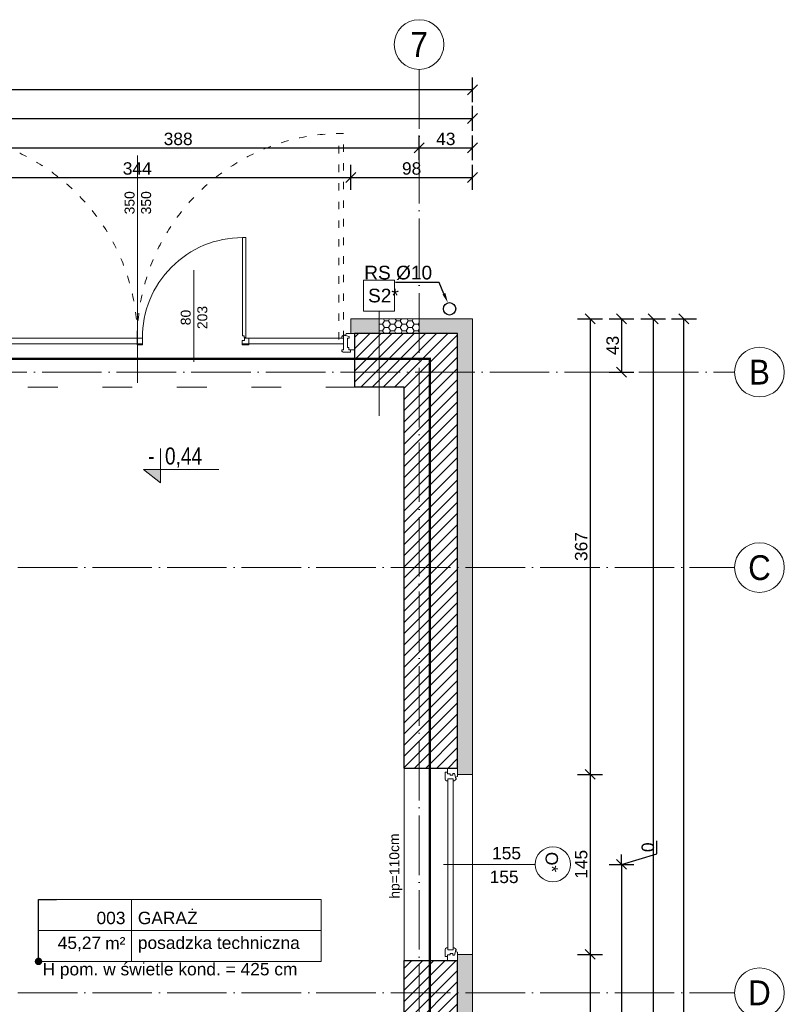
# Model space of a CAD drawing. Header units: millimetres. Extents: x 6506 to 39690, y 6022 to 25261.
# Tile 44 of 59: x 15412 to 16027, y 19098 to 19892. Entities that reach past the tile are written whole.
import ezdxf
from ezdxf import colors
from ezdxf.entities.mleader import LeaderData, LeaderLine
from ezdxf.enums import TextEntityAlignment as Align
from ezdxf.math import Vec2, Vec3

# ---------------------------------------------------------------- set-up
doc = ezdxf.new("R2010")
doc.units = ezdxf.units.MM
for name, pattern in [('ACAD_ISO02W100', [15, 12, -3]), ('ACAD_ISO03W100', [30, 12, -18]), ('ACAD_ISO04W100', [30, 24, -3, 0, -3]), ('Osie$0$CONTINOUS', [0])]:
    doc.linetypes.add(name, pattern=pattern)
for name, color, linetype, lineweight, true_color in [('A_HATCH', 7, 'Continuous', 5, 0x999999), ('A_IZOLEACJA TERMI_PROJEKTOWANA', 7, 'Continuous', 15, 0x0089b6), ('A_PPOŻ', 1, 'ACAD_ISO02W100', 30, 0xff0000)]:
    doc.layers.add(name, color=color, linetype=linetype, lineweight=lineweight, true_color=true_color)
for name, color, linetype, lineweight in [('A_KONST_ISTNIEJĄCE', 83, 'Continuous', 25), ('A_OPISY', 40, 'Continuous', 9), ('A_OSIE KONSTRUKCYJNE', 150, 'ACAD_ISO04W100', 5), ('A_STOLARKA DRZWIOWA', 30, 'Continuous', 15), ('A_STOLARKA OKIENNA', 141, 'Continuous', 15), ('A_WIDOK', 141, 'Continuous', 13), ('A_WYMIAROWANIE', 7, 'Continuous', 9)]:
    doc.layers.add(name, color=color, linetype=linetype, lineweight=lineweight)
doc.layers.add('A_NIEWIDOCZNE  POMOCNICZE', color=252, linetype='ACAD_ISO03W100', lineweight=5, plot=False)
doc.layers.add('A_RYNNY', color=71, linetype='Continuous')
doc.styles.add('APLUS', font='arial.ttf', dxfattribs={"width": 0.6})
doc.styles.add('ARIAL', font='arial.ttf')
doc.styles.add('DEMIURG_100_opisy', font='arial.ttf', dxfattribs={"width": 0.9, "height": 20})
doc.styles.get("Standard").update_dxf_attribs({"font": 'arial.ttf'})
doc.dimstyles.new('1 do 100', dxfattribs={"dimtxt": 10, "dimasz": 8, "dimexe": 10, "dimexo": 10, "dimgap": 2, "dimtad": 1, "dimdec": 0, "dimtxsty": 'Standard', "dimblk": 'OBLIQUE', "dimcen": 2.5, "dimadec": 0, "dimazin": 0, "dimtfac": 1, "dimtdec": 0, "dimtmove": 0, "dimatfit": 3, "dimldrblk": 'OBLIQUE', "dimfxl": 10, "dimfxlon": 1, "dimarcsym": 0})
pattern_1 = [(0, (-3039.7677, -2375.465), (4.7625, 2.74963064), [3.175, -6.35]), (120, (-3039.7677, -2375.465), (-4.7625, 2.74963066), [3.175, -6.35]), (60, (-3039.7677, -2375.465), (1e-08, 5.4992613), [-6.35, 3.175])]

# ---------------------------------------------------------------- blocks, each defined once
blk = doc.blocks.new('*U181')
at = {"color": 144}
for p, q in [((45, 0), (45, -8)), ((45, 0), (51.68, 0)), ((45, 0), (45, -8)), ((51.68, 0), (52.26, -1.55)), ((193.32, 0), (192.74, -1.55)), ((200, 0), (193.32, 0)), ((200, 0), (200, -8)), ((49.24, -2.4), (52.26, -1.55)), ((49.24, -3.73), (49.24, -2.4)), ((50.61, -3.73), (49.24, -3.73)), ((49.59, -8), (49.59, -6.06)), ((49.59, -6.06), (50.61, -6.06)), ((50.61, -6.06), (50.61, -3.73)), ((52.26, -1.55), (53.11, -1.55)), ((53.11, -1.55), (53.01, -1.01)), ((53.75, -7.98), (53.75, -3.66)), ((53.75, -3.66), (55.38, -3.66)), ((191.25, -3.66), (189.62, -3.66)), ((191.25, -7.98), (191.25, -3.66)), ((191.89, -1.55), (191.99, -1.01)), ((192.74, -1.55), (191.89, -1.55)), ((195.76, -2.4), (192.74, -1.55)), ((194.39, -6.06), (194.39, -3.73)), ((194.39, -3.73), (195.76, -3.73)), ((195.41, -6.06), (194.39, -6.06)), ((195.41, -8), (195.41, -6.06)), ((195.76, -3.73), (195.76, -2.4)), ((45, -8), (48.2, -8)), ((48.2, -8), (48.2, -9.92)), ((48.2, -8), (49.59, -8)), ((48.2, -9.92), (54.06, -9.92)), ((55.34, -7.98), (53.75, -7.98)), ((55.34, -9.03), (55.34, -7.98)), ((189.66, -9.03), (189.66, -7.98)), ((189.66, -7.98), (191.25, -7.98)), ((196.8, -9.92), (190.94, -9.92)), ((196.8, -8), (195.41, -8)), ((200, -8), (196.8, -8)), ((196.8, -8), (196.8, -9.92))]:
    blk.add_line(p, q, dxfattribs=at)
blk.add_lwpolyline([(53.75, -3.66), (191.25, -3.66), (191.25, -7.98), (53.75, -7.98)], close=True, dxfattribs=at)
for centre, radius, start, end in [((52.87, -3.52), 2.51, 356.81051, 86.81051), ((192.13, -3.52), 2.51, 93.18949, 183.18949), ((53.97, -8.42), 1.5, 273.35533, 335.68535), ((191.03, -8.42), 1.5, 204.31465, 266.64467)]:
    blk.add_arc(centre, radius, start, end, dxfattribs=at)
blk = doc.blocks.new('WARTOŚĆ')
at = {"layer": 'A_OPISY', "color": 144}
blk.add_line((0, 0), (0, 73.97), dxfattribs=at)
blk.add_circle((0, 88.12), 14.15, dxfattribs=at)
blk.add_attdef('OZ', (-9.99, 82.42), '', height=10, dxfattribs=at)
for tag, p in [('S', (-4.03, 32.64)), ('H', (15.09, 32.64))]:
    blk.add_attdef(tag, p, '', height=10, rotation=90, dxfattribs=at)
blk = doc.blocks.new('*U134')
at = {"lineweight": 5}
for p, q in [((-75, -25), (-75, 25)), ((-75, 25), (0, 25)), ((0, 0), (0, 25)), ((0, 25), (152.71, 25)), ((152.71, 25), (152.71, -25)), ((-75, -25), (0, -25)), ((152.71, -25), (0, -25))]:
    blk.add_line(p, q, dxfattribs=at)
at = {"lineweight": 5, "ltscale": 18.5}
for p, q in [((0, 25), (0, -25)), ((-75, 0), (152.71, 0))]:
    blk.add_line(p, q, dxfattribs=at)
at = {"lineweight": 5, "ltscale": 18.5, "insert": (-5, -10.38), "char_height": 10, "attachment_point": 6, "style": 'ARIAL'}
blk.add_mtext('\\A1;m²', dxfattribs=at)
at = {"lineweight": 5, "style": 'ARIAL'}
blk.add_attdef('1NR', text='', height=10, dxfattribs=at).set_placement((-5, 5), align=Align.RIGHT)
blk.add_attdef('2POM', (5, 5), '', height=10, dxfattribs=at)
blk.add_attdef('4PL2', text='', height=10, dxfattribs=at).set_placement((-24.57, -5), align=Align.TOP_RIGHT)
blk.add_attdef('3POS', text='', height=10, dxfattribs=at).set_placement((5, -5), align=Align.TOP_LEFT)
blk = doc.blocks.new('_Dot')
at = {"color": 0, "linetype": 'ByBlock', "lineweight": -2}
blk.add_line((-0.5, 0), (-1, 0), dxfattribs=at)
at = {"color": 0, "linetype": 'ByBlock', "const_width": 0.5}
blk.add_lwpolyline([(-0.25, 0, 1), (0.25, 0, 1)], format="xyb", close=True, dxfattribs=at)
blk = doc.blocks.new('OSI')
at = {"layer": 'A_OSIE KONSTRUKCYJNE', "ltscale": 2}
for p, q in [((18773.03, 22227.01), (18773.03, 19966.92)), ((17207.22, 21983.12), (19027.17, 21983.12)), ((17788.7, 21825.62), (19027.17, 21825.62)), ((17788.7, 21483.12), (19027.17, 21483.12))]:
    blk.add_line(p, q, dxfattribs=at)
at = {"layer": 'A_OSIE KONSTRUKCYJNE', "linetype": 'Continuous'}
for centre in [(18773.03, 22247.01), (19047.17, 21983.12), (19047.17, 21825.62), (19047.17, 21483.12)]:
    blk.add_circle(centre, 20, dxfattribs=at)
at = {"layer": 'A_OSIE KONSTRUKCYJNE', "linetype": 'Osie$0$CONTINOUS', "style": 'DEMIURG_100_opisy', "width": 0.9}
for s, p in [('7', (18773.03, 22247.01)), ('B', (19047.17, 21983.12)), ('C', (19047.17, 21825.62)), ('D', (19047.17, 21483.12))]:
    blk.add_text(s, height=20, dxfattribs=at).set_placement(p, align=Align.MIDDLE_CENTER)
blk = doc.blocks.new('_Oblique')
at = {"color": 0, "linetype": 'ByBlock', "lineweight": -2}
blk.add_line((-0.5, -0.5), (0.5, 0.5), dxfattribs=at)
blk = doc.blocks.new('*D292')
at = {"layer": 'A_WYMIAROWANIE', "color": 0, "lineweight": -2, "ltscale": 2, "transparency": 16777216}
for p, q in [((15334.26, 19754.53), (15334.26, 19774.53)), ((15678.26, 19754.53), (15678.26, 19774.53)), ((15334.26, 19764.53), (15678.26, 19764.53))]:
    blk.add_line(p, q, dxfattribs=at)
at = {"layer": 'Defpoints', "color": 0, "ltscale": 2, "transparency": 16777216}
for p in [(15678.26, 19764.53), (15334.26, 19650.66), (15678.26, 19650.66)]:
    blk.add_point(p, dxfattribs=at)
at = {"layer": 'A_WYMIAROWANIE', "color": 0, "lineweight": -2, "ltscale": 2, "transparency": 16777216, "xscale": 8, "yscale": 8, "zscale": 8, "rotation": 180}
blk.add_blockref('_Oblique', (15334.26, 19764.53), dxfattribs=at)
at = {"layer": 'A_WYMIAROWANIE', "color": 0, "lineweight": -2, "ltscale": 2, "transparency": 16777216, "xscale": 8, "yscale": 8, "zscale": 8}
blk.add_blockref('_Oblique', (15678.26, 19764.53), dxfattribs=at)
at = {"layer": 'A_WYMIAROWANIE', "color": 0, "ltscale": 2, "transparency": 16777216, "insert": (15506.26, 19771.64), "char_height": 10, "attachment_point": 5}
blk.add_mtext('344', dxfattribs=at)
blk = doc.blocks.new('*D293')
at = {"layer": 'A_WYMIAROWANIE', "color": 0, "lineweight": -2, "ltscale": 2, "transparency": 16777216}
for p, q in [((15678.26, 19754.53), (15678.26, 19774.53)), ((15776.26, 19754.53), (15776.26, 19774.53)), ((15678.26, 19764.53), (15776.26, 19764.53))]:
    blk.add_line(p, q, dxfattribs=at)
at = {"layer": 'Defpoints', "color": 0, "ltscale": 2, "transparency": 16777216}
for p in [(15776.26, 19764.53), (15678.26, 19650.66), (15776.26, 19650.66)]:
    blk.add_point(p, dxfattribs=at)
at = {"layer": 'A_WYMIAROWANIE', "color": 0, "lineweight": -2, "ltscale": 2, "transparency": 16777216, "xscale": 8, "yscale": 8, "zscale": 8, "rotation": 180}
blk.add_blockref('_Oblique', (15678.26, 19764.53), dxfattribs=at)
at = {"layer": 'A_WYMIAROWANIE', "color": 0, "lineweight": -2, "ltscale": 2, "transparency": 16777216, "xscale": 8, "yscale": 8, "zscale": 8}
blk.add_blockref('_Oblique', (15776.26, 19764.53), dxfattribs=at)
at = {"layer": 'A_WYMIAROWANIE', "color": 0, "ltscale": 2, "transparency": 16777216, "insert": (15727.26, 19771.63), "char_height": 10, "attachment_point": 5}
blk.add_mtext('98', dxfattribs=at)
blk = doc.blocks.new('*D304')
at = {"layer": 'A_WYMIAROWANIE', "color": 0, "lineweight": -2, "ltscale": 2, "transparency": 16777216}
for p, q in [((15345.16, 19778.36), (15345.16, 19798.36)), ((15733.26, 19778.36), (15733.26, 19798.36)), ((15345.16, 19788.36), (15733.26, 19788.36))]:
    blk.add_line(p, q, dxfattribs=at)
at = {"layer": 'Defpoints', "color": 0, "ltscale": 2, "transparency": 16777216}
for p in [(15733.26, 19788.36), (15733.26, 19684.44), (15345.16, 19661.34)]:
    blk.add_point(p, dxfattribs=at)
at = {"layer": 'A_WYMIAROWANIE', "color": 0, "lineweight": -2, "ltscale": 2, "transparency": 16777216, "xscale": 8, "yscale": 8, "zscale": 8, "rotation": 180}
blk.add_blockref('_Oblique', (15345.16, 19788.36), dxfattribs=at)
at = {"layer": 'A_WYMIAROWANIE', "color": 0, "lineweight": -2, "ltscale": 2, "transparency": 16777216, "xscale": 8, "yscale": 8, "zscale": 8}
blk.add_blockref('_Oblique', (15733.26, 19788.36), dxfattribs=at)
at = {"layer": 'A_WYMIAROWANIE', "color": 0, "ltscale": 2, "transparency": 16777216, "insert": (15539.21, 19795.47), "char_height": 10, "attachment_point": 5}
blk.add_mtext('388', dxfattribs=at)
blk = doc.blocks.new('*D305')
at = {"layer": 'A_WYMIAROWANIE', "color": 0, "lineweight": -2, "ltscale": 2, "transparency": 16777216}
for p, q in [((15733.26, 19778.36), (15733.26, 19798.36)), ((15776.26, 19778.36), (15776.26, 19798.36)), ((15733.26, 19788.36), (15776.26, 19788.36))]:
    blk.add_line(p, q, dxfattribs=at)
at = {"layer": 'Defpoints', "color": 0, "ltscale": 2, "transparency": 16777216}
for p in [(15776.26, 19788.36), (15733.26, 19684.44), (15776.26, 19650.66)]:
    blk.add_point(p, dxfattribs=at)
at = {"layer": 'A_WYMIAROWANIE', "color": 0, "lineweight": -2, "ltscale": 2, "transparency": 16777216, "xscale": 8, "yscale": 8, "zscale": 8, "rotation": 180}
blk.add_blockref('_Oblique', (15733.26, 19788.36), dxfattribs=at)
at = {"layer": 'A_WYMIAROWANIE', "color": 0, "lineweight": -2, "ltscale": 2, "transparency": 16777216, "xscale": 8, "yscale": 8, "zscale": 8}
blk.add_blockref('_Oblique', (15776.26, 19788.36), dxfattribs=at)
at = {"layer": 'A_WYMIAROWANIE', "color": 0, "ltscale": 2, "transparency": 16777216, "insert": (15754.76, 19795.47), "char_height": 10, "attachment_point": 5}
blk.add_mtext('43', dxfattribs=at)
blk = doc.blocks.new('*D307')
at = {"layer": 'A_WYMIAROWANIE', "color": 0, "lineweight": -2, "ltscale": 2, "transparency": 16777216}
for p, q in [((14170.26, 19802.03), (14170.26, 19822.03)), ((15776.26, 19802.03), (15776.26, 19822.03)), ((14170.26, 19812.03), (15776.26, 19812.03))]:
    blk.add_line(p, q, dxfattribs=at)
at = {"layer": 'Defpoints', "color": 0, "ltscale": 2, "transparency": 16777216}
for p in [(15776.26, 19812.03), (14170.26, 19655.66), (15776.26, 19650.66)]:
    blk.add_point(p, dxfattribs=at)
at = {"layer": 'A_WYMIAROWANIE', "color": 0, "lineweight": -2, "ltscale": 2, "transparency": 16777216, "xscale": 8, "yscale": 8, "zscale": 8, "rotation": 180}
blk.add_blockref('_Oblique', (14170.26, 19812.03), dxfattribs=at)
at = {"layer": 'A_WYMIAROWANIE', "color": 0, "lineweight": -2, "ltscale": 2, "transparency": 16777216, "xscale": 8, "yscale": 8, "zscale": 8}
blk.add_blockref('_Oblique', (15776.26, 19812.03), dxfattribs=at)
at = {"layer": 'A_WYMIAROWANIE', "color": 0, "ltscale": 2, "transparency": 16777216, "insert": (14973.26, 19819.14), "char_height": 10, "attachment_point": 5}
blk.add_mtext('1606', dxfattribs=at)
blk = doc.blocks.new('*D308')
at = {"layer": 'A_WYMIAROWANIE', "color": 0, "lineweight": -2, "ltscale": 2, "transparency": 16777216}
for p, q in [((13281.26, 19825.06), (13281.26, 19845.06)), ((15776.26, 19825.06), (15776.26, 19845.06)), ((15776.26, 19835.06), (13281.26, 19835.06))]:
    blk.add_line(p, q, dxfattribs=at)
at = {"layer": 'Defpoints', "color": 0, "ltscale": 2, "transparency": 16777216}
for p in [(13281.26, 19835.06), (15776.26, 19650.66), (13281.26, 19585.66)]:
    blk.add_point(p, dxfattribs=at)
at = {"layer": 'A_WYMIAROWANIE', "color": 0, "lineweight": -2, "ltscale": 2, "transparency": 16777216, "xscale": 8, "yscale": 8, "zscale": 8, "rotation": 180}
blk.add_blockref('_Oblique', (13281.26, 19835.06), dxfattribs=at)
at = {"layer": 'A_WYMIAROWANIE', "color": 0, "lineweight": -2, "ltscale": 2, "transparency": 16777216, "xscale": 8, "yscale": 8, "zscale": 8}
blk.add_blockref('_Oblique', (15776.26, 19835.06), dxfattribs=at)
at = {"layer": 'A_WYMIAROWANIE', "color": 0, "ltscale": 2, "transparency": 16777216, "insert": (14528.76, 19842.17), "char_height": 10, "attachment_point": 5}
blk.add_mtext('2495', dxfattribs=at)
blk = doc.blocks.new('*D309')
at = {"layer": 'A_WYMIAROWANIE', "color": 0, "lineweight": -2, "ltscale": 2, "transparency": 16777216}
for p, q in [((15860.96, 19650.66), (15880.96, 19650.66)), ((15870.96, 19650.66), (15870.96, 19283.66)), ((15860.96, 19283.66), (15880.96, 19283.66))]:
    blk.add_line(p, q, dxfattribs=at)
at = {"layer": 'Defpoints', "color": 0, "ltscale": 2, "transparency": 16777216}
for p in [(15776.26, 19650.66), (15776.26, 19283.66), (15870.96, 19283.66)]:
    blk.add_point(p, dxfattribs=at)
at = {"layer": 'A_WYMIAROWANIE', "color": 0, "lineweight": -2, "ltscale": 2, "transparency": 16777216, "xscale": 8, "yscale": 8, "zscale": 8}
for p, rotation in [((15870.96, 19650.66), 90), ((15870.96, 19283.66), 270)]:
    blk.add_blockref('_Oblique', p, dxfattribs=dict(at, rotation=rotation))
at = {"layer": 'A_WYMIAROWANIE', "color": 0, "ltscale": 2, "transparency": 16777216, "insert": (15863.85, 19467.16), "char_height": 10, "attachment_point": 5, "rotation": 90}
blk.add_mtext('367', dxfattribs=at)
blk = doc.blocks.new('*D310')
at = {"layer": 'A_WYMIAROWANIE', "color": 0, "lineweight": -2, "ltscale": 2, "transparency": 16777216}
for p, q in [((15860.96, 19283.66), (15880.96, 19283.66)), ((15870.96, 19283.66), (15870.96, 19138.66)), ((15860.96, 19138.66), (15880.96, 19138.66))]:
    blk.add_line(p, q, dxfattribs=at)
at = {"layer": 'Defpoints', "color": 0, "ltscale": 2, "transparency": 16777216}
for p in [(15776.26, 19283.66), (15776.26, 19138.66), (15870.96, 19138.66)]:
    blk.add_point(p, dxfattribs=at)
at = {"layer": 'A_WYMIAROWANIE', "color": 0, "lineweight": -2, "ltscale": 2, "transparency": 16777216, "xscale": 8, "yscale": 8, "zscale": 8}
for p, rotation in [((15870.96, 19283.66), 90), ((15870.96, 19138.66), 270)]:
    blk.add_blockref('_Oblique', p, dxfattribs=dict(at, rotation=rotation))
at = {"layer": 'A_WYMIAROWANIE', "color": 0, "ltscale": 2, "transparency": 16777216, "insert": (15863.85, 19211.16), "char_height": 10, "attachment_point": 5, "rotation": 90}
blk.add_mtext('145', dxfattribs=at)
blk = doc.blocks.new('*D311')
at = {"layer": 'A_WYMIAROWANIE', "color": 0, "lineweight": -2, "ltscale": 2, "transparency": 16777216}
for p, q in [((15860.96, 19138.66), (15880.96, 19138.66)), ((15870.96, 19138.66), (15870.96, 19010.66)), ((15860.96, 19010.66), (15880.96, 19010.66))]:
    blk.add_line(p, q, dxfattribs=at)
at = {"layer": 'Defpoints', "color": 0, "ltscale": 2, "transparency": 16777216}
for p in [(15776.26, 19138.66), (15776.26, 19010.66), (15870.96, 19010.66)]:
    blk.add_point(p, dxfattribs=at)
at = {"layer": 'A_WYMIAROWANIE', "color": 0, "lineweight": -2, "ltscale": 2, "transparency": 16777216, "xscale": 8, "yscale": 8, "zscale": 8}
for p, rotation in [((15870.96, 19138.66), 90), ((15870.96, 19010.66), 270)]:
    blk.add_blockref('_Oblique', p, dxfattribs=dict(at, rotation=rotation))
at = {"layer": 'A_WYMIAROWANIE', "color": 0, "ltscale": 2, "transparency": 16777216, "insert": (15863.85, 19074.66), "char_height": 10, "attachment_point": 5, "rotation": 90}
blk.add_mtext('128', dxfattribs=at)
blk = doc.blocks.new('*D315')
at = {"layer": 'A_WYMIAROWANIE', "color": 0, "lineweight": -2, "ltscale": 2, "transparency": 16777216}
for p, q in [((15886.32, 19650.66), (15906.32, 19650.66)), ((15896.32, 19650.66), (15896.32, 19607.66)), ((15886.32, 19607.66), (15906.32, 19607.66))]:
    blk.add_line(p, q, dxfattribs=at)
at = {"layer": 'Defpoints', "color": 0, "ltscale": 2, "transparency": 16777216}
for p in [(15776.26, 19650.66), (15776.26, 19607.66), (15896.32, 19607.66)]:
    blk.add_point(p, dxfattribs=at)
at = {"layer": 'A_WYMIAROWANIE', "color": 0, "lineweight": -2, "ltscale": 2, "transparency": 16777216, "xscale": 8, "yscale": 8, "zscale": 8}
for p, rotation in [((15896.32, 19650.66), 90), ((15896.32, 19607.66), 270)]:
    blk.add_blockref('_Oblique', p, dxfattribs=dict(at, rotation=rotation))
at = {"layer": 'A_WYMIAROWANIE', "color": 0, "ltscale": 2, "transparency": 16777216, "insert": (15889.21, 19629.16), "char_height": 10, "attachment_point": 5, "rotation": 90}
blk.add_mtext('43', dxfattribs=at)
blk = doc.blocks.new('*D316')
at = {"layer": 'A_WYMIAROWANIE', "color": 0, "lineweight": -2, "ltscale": 2, "transparency": 16777216}
for p, q in [((15924.63, 19219.66), (15924.63, 19230.18)), ((15896.32, 19211.16), (15924.63, 19219.66)), ((15896.32, 19211.16), (15896.32, 19219.16)), ((15886.32, 19211.16), (15906.32, 19211.16)), ((15886.32, 19211.16), (15906.32, 19211.16)), ((15896.32, 19211.16), (15896.32, 19203.16))]:
    blk.add_line(p, q, dxfattribs=at)
at = {"layer": 'Defpoints', "color": 0, "ltscale": 2, "transparency": 16777216}
for p in [(15776.26, 19211.16), (15789.85, 19211.16), (15896.32, 19211.16)]:
    blk.add_point(p, dxfattribs=at)
at = {"layer": 'A_WYMIAROWANIE', "color": 0, "lineweight": -2, "ltscale": 2, "transparency": 16777216, "xscale": 8, "yscale": 8, "zscale": 8}
for rotation in [90, 270]:
    blk.add_blockref('_Oblique', (15896.32, 19211.16), dxfattribs=dict(at, rotation=rotation))
at = {"layer": 'A_WYMIAROWANIE', "color": 0, "ltscale": 2, "transparency": 16777216, "insert": (15917.53, 19224.92), "char_height": 10, "attachment_point": 5, "rotation": 90}
blk.add_mtext('0', dxfattribs=at)
blk = doc.blocks.new('*D317')
at = {"layer": 'A_WYMIAROWANIE', "color": 0, "lineweight": -2, "ltscale": 2, "transparency": 16777216}
for p, q in [((15886.32, 19211.16), (15906.32, 19211.16)), ((15896.32, 19211.16), (15896.32, 18938.16)), ((15886.32, 18938.16), (15906.32, 18938.16))]:
    blk.add_line(p, q, dxfattribs=at)
at = {"layer": 'Defpoints', "color": 0, "ltscale": 2, "transparency": 16777216}
for p in [(15789.85, 19211.16), (15776.26, 18938.16), (15896.32, 18938.16)]:
    blk.add_point(p, dxfattribs=at)
at = {"layer": 'A_WYMIAROWANIE', "color": 0, "lineweight": -2, "ltscale": 2, "transparency": 16777216, "xscale": 8, "yscale": 8, "zscale": 8}
for p, rotation in [((15896.32, 19211.16), 90), ((15896.32, 18938.16), 270)]:
    blk.add_blockref('_Oblique', p, dxfattribs=dict(at, rotation=rotation))
at = {"layer": 'A_WYMIAROWANIE', "color": 0, "ltscale": 2, "transparency": 16777216, "insert": (15889.21, 19074.66), "char_height": 10, "attachment_point": 5, "rotation": 90}
blk.add_mtext('273', dxfattribs=at)
blk = doc.blocks.new('*D323')
at = {"layer": 'A_WYMIAROWANIE', "color": 0, "lineweight": -2, "ltscale": 2, "transparency": 16777216}
for p, q in [((15911.73, 19650.66), (15931.73, 19650.66)), ((15921.73, 19650.66), (15921.73, 18154.66)), ((15911.73, 18154.66), (15931.73, 18154.66))]:
    blk.add_line(p, q, dxfattribs=at)
at = {"layer": 'Defpoints', "color": 0, "ltscale": 2, "transparency": 16777216}
for p in [(15776.26, 19650.66), (15776.26, 18154.66), (15921.73, 18154.66)]:
    blk.add_point(p, dxfattribs=at)
at = {"layer": 'A_WYMIAROWANIE', "color": 0, "lineweight": -2, "ltscale": 2, "transparency": 16777216, "xscale": 8, "yscale": 8, "zscale": 8}
for p, rotation in [((15921.73, 19650.66), 90), ((15921.73, 18154.66), 270)]:
    blk.add_blockref('_Oblique', p, dxfattribs=dict(at, rotation=rotation))
at = {"layer": 'A_WYMIAROWANIE', "color": 0, "ltscale": 2, "transparency": 16777216, "insert": (15914.63, 18902.66), "char_height": 10, "attachment_point": 5, "rotation": 90}
blk.add_mtext('1496', dxfattribs=at)
blk = doc.blocks.new('*D325')
at = {"layer": 'A_WYMIAROWANIE', "color": 0, "lineweight": -2, "ltscale": 2, "transparency": 16777216}
for p, q in [((15936.59, 19650.66), (15956.59, 19650.66)), ((15946.59, 17890.66), (15946.59, 19650.66)), ((15936.59, 17890.66), (15956.59, 17890.66))]:
    blk.add_line(p, q, dxfattribs=at)
at = {"layer": 'Defpoints', "color": 0, "ltscale": 2, "transparency": 16777216}
for p in [(15290.28, 19650.66), (15946.59, 19650.66), (15333.26, 17890.66)]:
    blk.add_point(p, dxfattribs=at)
at = {"layer": 'A_WYMIAROWANIE', "color": 0, "lineweight": -2, "ltscale": 2, "transparency": 16777216, "xscale": 8, "yscale": 8, "zscale": 8}
for p, rotation in [((15946.59, 19650.66), 90), ((15946.59, 17890.66), 270)]:
    blk.add_blockref('_Oblique', p, dxfattribs=dict(at, rotation=rotation))
at = {"layer": 'A_WYMIAROWANIE', "color": 0, "ltscale": 2, "transparency": 16777216, "insert": (15939.48, 18770.66), "char_height": 10, "attachment_point": 5, "rotation": 90}
blk.add_mtext('1760', dxfattribs=at)
blk = doc.blocks.new('*U9')
blk.add_hatch(color=256).paths.add_polyline_path([(0, 0.153), (-0.198, 0.153), (0, 0)])
blk.add_line((0, 0.153), (0, 0.4))
blk.add_lwpolyline([(0, 0.153), (0, 0), (-0.198, 0.153), (0.685, 0.153)])
at = {"style": 'APLUS', "width": 0.8}
blk.add_attdef('%%P_0.00', text='', height=0.2, dxfattribs=at).set_placement((-0.146, 0.153), align=Align.BOTTOM_LEFT)

msp = doc.modelspace()

# ---------------------------------------------------------------- hatches: boundary and pattern name
at = {"layer": 'A_HATCH'}
h = msp.add_hatch(dxfattribs=at)
h.set_pattern_fill('ANSI31', color=256, scale=2)
h.set_pattern_definition([(45, (-1713.23, 355.087), (-4.490128, 4.490128), [])])
h.paths.add_polyline_path([(15764.26, 19638.66), (15681.26, 19638.66), (15681.26, 19625.66), (15681.26, 19595.66), (15721.26, 19595.66), (15721.26, 19288.66), (15764.26, 19288.66)])
h.paths.add_polyline_path([(15764.26, 19133.66), (15756.26, 19133.66), (15721.26, 19133.66), (15721.26, 19015.66), (15764.26, 19015.66)])
h.paths.add_polyline_path([(15764.26, 18860.66), (15721.26, 18860.66), (15721.26, 18636.66), (15691.26, 18636.66), (15691.26, 18571.66), (15721.26, 18571.66), (15721.26, 18209.66), (15360.26, 18209.66), (15336.26, 18209.66), (15294.26, 18209.66), (15294.26, 18166.66), (15764.26, 18166.66)])
h.paths.add_polyline_path([(15331.26, 19638.66), (15224.26, 19638.66), (15224.26, 19597.66), (15255.26, 19597.66), (15255.26, 19471.66), (15298.26, 19471.66), (15298.26, 19595.66), (15331.26, 19595.66)])
h.paths.add_polyline_path([(15290.26, 18636.81), (15312.76, 18636.81), (15312.76, 18622.81), (15290.26, 18622.81), (15290.26, 18603.91), (15312.76, 18603.91), (15312.76, 18589.91), (15290.26, 18589.91), (15290.26, 18458.66), (15360.26, 18458.66), (15360.26, 18497.22), (15337.76, 18497.22), (15337.76, 18511.22), (15360.26, 18511.22), (15360.26, 18552.14), (15337.76, 18552.14), (15337.76, 18566.14), (15360.26, 18566.14), (15360.26, 18571.66), (15485.26, 18571.66), (15485.26, 18636.66), (15360.26, 18636.66), (15360.26, 19428.66), (15360.26, 19471.66), (15255.26, 19471.66), (15209.26, 19471.66), (15209.26, 19428.66), (15290.26, 19428.66), (15290.26, 18702.03), (15312.76, 18702.03), (15312.76, 18688.03), (15290.26, 18688.03)])
at = {"layer": 'A_IZOLEACJA TERMI_PROJEKTOWANA', "ltscale": 2}
h = msp.add_hatch(dxfattribs=at)
h.set_pattern_fill('HONEY', color=256)
h.set_pattern_definition(pattern_1)
h.paths.add_polyline_path([(15255.26, 19597.66), (15224.26, 19597.66), (15224.26, 19607.66), (15212.26, 19607.66), (15212.26, 19585.66), (15243.26, 19585.66), (15243.26, 19483.66), (15204.26, 19483.66), (15204.26, 19471.66), (15209.26, 19471.66), (15255.26, 19471.66)])
h.paths.add_polyline_path([(15310.08, 19650.66), (15212.26, 19650.66), (15212.26, 19607.66), (15224.26, 19607.66), (15224.26, 19638.66), (15310.08, 19638.66)])
h.paths.add_polyline_path([(15334.26, 19650.66), (15310.08, 19650.66), (15310.08, 19638.66), (15331.26, 19638.66), (15334.26, 19638.66)])
h.paths.add_polyline_path([(15700.97, 19650.66), (15678.26, 19650.66), (15678.26, 19638.66), (15681.26, 19638.66), (15700.97, 19638.66)])
h = msp.add_hatch(dxfattribs=at)
h.set_pattern_fill('HONEY', color=256)
h.set_pattern_definition(pattern_1)
h.paths.add_polyline_path([(15776.26, 19650.66), (15733.26, 19650.66), (15733.26, 19638.66), (15764.26, 19638.66), (15764.26, 19607.66), (15776.26, 19607.66)])
h.paths.add_polyline_path([(15776.26, 19607.66), (15764.26, 19607.66), (15764.26, 19450.16), (15776.26, 19450.16)])
h.paths.add_polyline_path([(15776.26, 19450.16), (15764.26, 19450.16), (15764.26, 19288.66), (15764.26, 19283.66), (15776.26, 19283.66)])
h.paths.add_polyline_path([(15776.26, 19138.66), (15764.26, 19138.66), (15764.26, 19133.66), (15764.26, 19015.66), (15764.26, 19010.66), (15776.26, 19010.66)])
h.paths.add_polyline_path([(15776.26, 18865.66), (15764.26, 18865.66), (15764.26, 18860.66), (15764.26, 18396.4), (15776.26, 18396.4)])
h.paths.add_polyline_path([(15776.26, 18396.4), (15764.26, 18396.4), (15764.26, 18166.66), (15625.03, 18166.66), (15625.03, 18154.66), (15776.26, 18154.66)])
h.paths.add_polyline_path([(15625.03, 18166.66), (15318.26, 18166.66), (15318.26, 18163.66), (15318.26, 18154.66), (15625.03, 18154.66)])
h = msp.add_hatch(dxfattribs=at)
h.set_pattern_fill('HONEY', color=256)
h.set_pattern_definition(pattern_1)
h.paths.add_polyline_path([(15733.26, 19650.66), (15700.97, 19650.66), (15700.97, 19638.66), (15733.26, 19638.66)])

# ---------------------------------------------------------------- linework, layer by layer
for p, q in [((15678.26, 19650.66), (15678.26, 19638.66)), ((15764.26, 19283.66), (15776.26, 19283.66)), ((15764.26, 19138.66), (15776.26, 19138.66))]:
    msp.add_line(p, q, dxfattribs=at)
for points in [[(15678.26, 19650.66), (15776.26, 19650.66), (15776.26, 19283.66)], [(15776.26, 19138.66), (15776.26, 19010.66)]]:
    msp.add_lwpolyline(points, dxfattribs=at)
at = {"layer": 'A_KONST_ISTNIEJĄCE', "ltscale": 2}
for p, q in [((15681.26, 19638.66), (15681.26, 19595.66)), ((15721.26, 19595.66), (15681.26, 19595.66)), ((15721.26, 19288.66), (15721.26, 19595.66)), ((15721.26, 19288.66), (15764.26, 19288.66)), ((15721.26, 19133.66), (15764.26, 19133.66)), ((15721.26, 19015.66), (15721.26, 19133.66))]:
    msp.add_line(p, q, dxfattribs=at)
for points in [[(15764.26, 19288.66), (15764.26, 19638.66), (15681.26, 19638.66)], [(15764.26, 19015.66), (15764.26, 19133.66)]]:
    msp.add_lwpolyline(points, dxfattribs=at)
at = {"layer": 'A_NIEWIDOCZNE  POMOCNICZE', "ltscale": 2}
msp.add_lwpolyline([(15298.26, 19595.66), (15721.26, 19595.66), (15721.26, 18636.66), (15691.26, 18636.66), (15691.26, 18571.66), (15721.26, 18571.66), (15721.26, 18209.66), (15485.26, 18209.66), (15485.26, 18636.66), (15360.26, 18636.66), (15360.26, 19471.66), (15298.26, 19471.66), (15298.26, 19595.66)], dxfattribs=at)
at = {"layer": 'A_OPISY', "transparency": 33554559}
for p, q in [((15506.56, 19782.26), (15506.56, 19598.91)), ((15551.83, 19689.87), (15551.83, 19615.9))]:
    msp.add_line(p, q, dxfattribs=at)
at = {"layer": 'A_OPISY'}
msp.add_line((15700.97, 19572.31), (15700.97, 19656.77), dxfattribs=at)
msp.add_lwpolyline([(15688.47, 19656.77), (15713.47, 19656.77), (15713.47, 19681.77), (15688.47, 19681.77)], close=True, dxfattribs=at)
at = {"layer": 'A_PPOŻ', "linetype": 'ACAD_ISO03W100', "ltscale": 2, "const_width": 2}
msp.add_lwpolyline([(15274.89, 19618.39), (15741.92, 19618.39), (15741.92, 18187.34), (15327.74, 18187.34), (15327.74, 18343.06), (15303.67, 18343.06), (15303.67, 18471.9), (15327.74, 18472.33), (15325.45, 19450.16), (15274.89, 19450.16), (15274.89, 19618.39)], dxfattribs=at)
at = {"layer": 'A_RYNNY'}
msp.add_circle((15757.81, 19658.65), 5, dxfattribs=at)
at = {"layer": 'A_STOLARKA DRZWIOWA', "linetype": 'ACAD_ISO03W100', "ltscale": 0.5, "transparency": 33554559}
for p, q in [((15668.67, 19633.85), (15668.67, 19798.85)), ((15672.51, 19635), (15672.51, 19800))]:
    msp.add_line(p, q, dxfattribs=at)
at = {"layer": 'A_STOLARKA DRZWIOWA', "transparency": 33554559}
for p, q in [((15674.57, 19638.66), (15673.99, 19637.11)), ((15681.26, 19638.66), (15674.57, 19638.66)), ((15681.26, 19638.66), (15681.26, 19625.66)), ((15681.26, 19638.66), (15681.26, 19625.66)), ((15590.89, 19633.21), (15592.68, 19633.21)), ((15592.31, 19636.91), (15590.92, 19636.91)), ((15592.31, 19635.52), (15592.31, 19636.91)), ((15592.68, 19633.21), (15592.68, 19635)), ((15672.51, 19635), (15670.87, 19635)), ((15672.51, 19625.68), (15672.51, 19635)), ((15673.15, 19637.11), (15673.25, 19637.65)), ((15673.99, 19637.11), (15673.15, 19637.11)), ((15677.02, 19636.26), (15673.99, 19637.11)), ((15675.64, 19627.6), (15675.64, 19634.93)), ((15675.64, 19634.93), (15677.02, 19634.93)), ((15677.02, 19634.93), (15677.02, 19636.26)), ((15670.92, 19624.63), (15670.92, 19625.68)), ((15670.92, 19625.68), (15672.51, 19625.68)), ((15678.06, 19623.75), (15672.2, 19623.75)), ((15676.67, 19627.6), (15675.64, 19627.6)), ((15676.67, 19625.66), (15676.67, 19627.6)), ((15678.06, 19625.66), (15676.67, 19625.66)), ((15681.26, 19625.66), (15678.06, 19625.66)), ((15678.06, 19625.66), (15678.06, 19623.75))]:
    msp.add_line(p, q, dxfattribs=at)
for points in [[(15593.7, 19635.52), (15593.7, 19715.99), (15590.92, 19715.99), (15590.92, 19636.91)], [(15510.43, 19635), (15340.01, 19635), (15340.01, 19630.34), (15510.43, 19630.34)], [(15506.26, 19629.64), (15506.26, 19635), (15510.43, 19635), (15510.43, 19629.64), (15506.26, 19629.64)], [(15592.68, 19635), (15596.26, 19635), (15596.26, 19629.64), (15590.89, 19629.64)], [(15590.89, 19630.34), (15672.51, 19630.34), (15672.51, 19635), (15592.68, 19635)], [(15590.89, 19629.64), (15590.89, 19633.21)], [(15592.31, 19635.52), (15593.7, 19635.52)]]:
    msp.add_lwpolyline(points, dxfattribs=at)
at = {"layer": 'A_STOLARKA DRZWIOWA', "linetype": 'ACAD_ISO03W100', "ltscale": 0.5, "transparency": 33554559}
for centre, start, end in [((15340.55, 19634.29), 0.2449, 90.18667), ((15671.97, 19634.29), 89.81333, 179.7551)]:
    msp.add_arc(centre, 165.71, start, end, dxfattribs=at)
at = {"layer": 'A_STOLARKA DRZWIOWA', "transparency": 33554559}
for centre, radius, start, end in [((15590.91, 19635.5), 80.48, 89.99889, 180.35485), ((15673.38, 19635.14), 2.51, 93.18949, 183.18949), ((15672.29, 19625.24), 1.5, 204.31465, 266.64467)]:
    msp.add_arc(centre, radius, start, end, dxfattribs=at)
at = {"layer": 'A_WIDOK', "ltscale": 2}
for p, q in [((15721.26, 19288.66), (15721.26, 19133.66)), ((15764.26, 19288.66), (15764.26, 19283.66)), ((15776.26, 19283.66), (15776.26, 19138.66)), ((15764.26, 19138.66), (15764.26, 19133.66))]:
    msp.add_line(p, q, dxfattribs=at)

# ---------------------------------------------------------------- block references
at = {"layer": 'A_OPISY', "transparency": 33554687, "xscale": 68.67492864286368, "yscale": 68.67492864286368, "zscale": 68.67492864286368, "rotation": 1.435389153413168e-05}
msp.add_blockref('*U9', (15525, 19518.58), dxfattribs=at).add_auto_attribs({'%%P_0.00': '-  0,44'})
at = {"layer": 'A_OPISY', "color": 144, "transparency": 33554559}
ref = msp.add_blockref('WARTOŚĆ', (15752.86, 19211.16), dxfattribs=dict(at, rotation=270))
ref.add_attrib('S', '155', (15792.03, 19215.19), dxfattribs={"color": 0, "height": 10})
ref.add_attrib('H', '155', (15790.08, 19196.07), dxfattribs={"color": 0, "height": 10})
ref.add_attrib('OZ', 'O*', (15835.14, 19221.15), dxfattribs={"color": 0, "height": 10, "rotation": 270})
at = {"layer": 'A_OPISY'}
msp.add_blockref('*U134', (15501.75, 19157.97), dxfattribs=at).add_auto_attribs({'1NR': '003', '2POM': 'GARAŻ', '3POS': 'posadzka techniczna ', '4PL2': '45,27'})
at = {"layer": 'A_OSIE KONSTRUKCYJNE'}
msp.add_blockref('OSI', (-3039.77, -2375.46), dxfattribs=at)
at = {"layer": 'A_STOLARKA OKIENNA', "transparency": 33554559, "xscale": -1, "rotation": 270}
msp.add_blockref('*U181', (15764.26, 19088.66), dxfattribs=at)

# ---------------------------------------------------------------- texts
at = {"layer": 'A_OPISY'}
for s, p in [('RS %%C10', (15689.08, 19682.32)), ('S2*', (15692.15, 19663.84))]:
    msp.add_text(s, height=11, dxfattribs=at).set_placement(p)
at = {"layer": 'A_OPISY', "transparency": 33554559, "char_height": 8, "attachment_point": 5}
for s, insert, rotation in [('350\\P350', (15506.78, 19744.04), 90), ('80\\P203', (15552.04, 19651.65), 90), ('hp=110cm', (15714.54, 19209.75), 90.4248)]:
    msp.add_mtext_dynamic_manual_height_columns(s, width=44.3905, gutter_width=12.5, heights=[0], dxfattribs=dict(at, insert=insert, rotation=rotation))
at = {"layer": 'A_OPISY', "insert": (15429.94, 19131.72), "char_height": 10, "attachment_point": 1}
msp.add_mtext_dynamic_manual_height_columns('H pom. w świetle kond. = 425 cm', width=254.3544, gutter_width=0, heights=[12.82], dxfattribs=at)

# ---------------------------------------------------------------- dimensions: what is measured, and where the dimension line sits
at = {"layer": 'A_WYMIAROWANIE', "ltscale": 2}
dim = msp.add_linear_dim(base=(13281.26, 19835.06), p1=(15776.26, 19650.66), p2=(13281.26, 19585.66), dimstyle='1 do 100', dxfattribs=at)
dim.commit()
dim.dimension.update_dxf_attribs({"geometry": '*D308', "text_midpoint": (14528.76, 19842.17)})
for base, p1, p2, picture, middle in [((15776.26, 19812.03), (14170.26, 19655.66), (15776.26, 19650.66), '*D307', (14973.26, 19819.14)), ((15733.26, 19788.36), (15345.16, 19661.34), (15733.26, 19684.44), '*D304', (15539.21, 19795.47)), ((15776.26, 19788.36), (15733.26, 19684.44), (15776.26, 19650.66), '*D305', (15754.76, 19795.47)), ((15678.26, 19764.53), (15334.26, 19650.66), (15678.26, 19650.66), '*D292', (15506.26, 19771.64)), ((15776.26, 19764.53), (15678.26, 19650.66), (15776.26, 19650.66), '*D293', (15727.26, 19771.63))]:
    dim = msp.add_linear_dim(base=base, p1=p1, p2=p2, dimstyle='1 do 100', override={"dimtmove": 1}, dxfattribs=at)
    dim.commit()
    dim.dimension.update_dxf_attribs({"geometry": picture, "text_midpoint": middle})
for base, p1, p2, picture, middle in [((15946.59, 19650.66), (15333.26, 17890.66), (15290.28, 19650.66), '*D325', (15939.48, 18770.66)), ((15870.96, 19283.66), (15776.26, 19650.66), (15776.26, 19283.66), '*D309', (15863.85, 19467.16)), ((15896.32, 19607.66), (15776.26, 19650.66), (15776.26, 19607.66), '*D315', (15889.21, 19629.16)), ((15921.73, 18154.66), (15776.26, 19650.66), (15776.26, 18154.66), '*D323', (15914.63, 18902.66))]:
    dim = msp.add_linear_dim(base=base, p1=p1, p2=p2, angle=90, dimstyle='1 do 100', dxfattribs=at)
    dim.commit()
    dim.dimension.update_dxf_attribs({"geometry": picture, "text_midpoint": middle})
for base, p1, p2, picture, middle in [((15870.96, 19138.66), (15776.26, 19283.66), (15776.26, 19138.66), '*D310', (15863.85, 19211.16)), ((15896.31633671, 19211.16011344), (15776.25854956, 19211.16011344), (15789.84566482, 19211.16011344), '*D316', (15917.52779646, 19221.65527033)), ((15896.32, 18938.16), (15789.85, 19211.16), (15776.26, 18938.16), '*D317', (15889.21, 19074.66)), ((15870.96, 19010.66), (15776.26, 19138.66), (15776.26, 19010.66), '*D311', (15863.85, 19074.66))]:
    dim = msp.add_linear_dim(base=base, p1=p1, p2=p2, angle=90, dimstyle='1 do 100', override={"dimtmove": 1}, dxfattribs=at)
    dim.commit()
    dim.dimension.update_dxf_attribs({"geometry": picture, "text_midpoint": middle})

# ---------------------------------------------------------------- leaders
at = {"layer": 'A_OPISY'}
ml = msp.add_multileader_mtext('Standard', dxfattribs=at)
ml.set_content('', color=256)
ml.set_leader_properties()
ml.build(insert=Vec2(0, 0))
ml.multileader.update_dxf_attribs({"dogleg_length": 35, "arrow_head_size": 8})
ctx = ml.context
ctx.base_point, ctx.arrow_head_size, ctx.plane_origin = Vec3(15710.36, 19679.9), 8, Vec3(15796.1, 19657.05)
ctx.text_align_type = 2
notes = []
notes.append((ctx, [(0, (1, 1, 0), (15749.36, 19679.9), (-1, 0), 35, [(0, [(15756.46, 19663.46)], 0, [])])]))
ctx.mtext.insert, ctx.mtext.alignment, ctx.mtext.flow_direction = Vec3(15712.36, 19681.9), 3, 5
ml = msp.add_multileader_mtext('Standard', dxfattribs=at)
ml.set_content('', color=256)
ml.set_leader_properties()
ml.set_arrow_properties(name='DOT')
ml.build(insert=Vec2(0, 0))
ml.multileader.update_dxf_attribs({"arrow_head_size": 6})
ctx = ml.context
ctx.base_point, ctx.arrow_head_size, ctx.plane_origin = Vec3(15441.28, 19182.97), 6, Vec3(15224.74, 19650.67)
notes.append((ctx, [(0, (1, 1, 0), (15426.75, 19182.97), (1, 0), 14.52, [(0, [(15426.75, 19132.97)], 0, [])])]))
ctx.mtext.insert, ctx.mtext.flow_direction = Vec3(15443.28, 19184.97), 5
for ctx, leaders in notes:
    for number, flags, end, landing, length, lines in leaders:
        leader = LeaderData()
        leader.index, (leader.has_last_leader_line, leader.has_dogleg_vector, leader.attachment_direction) = number, flags
        leader.last_leader_point, leader.dogleg_vector, leader.dogleg_length = Vec3(end), Vec3(landing), length
        for number, points, colour, breaks in lines:
            line = LeaderLine()
            line.index, line.vertices, line.color, line.breaks = number, Vec3.list(points), colors.encode_raw_color(colour), breaks
            leader.lines.append(line)
        ctx.leaders.append(leader)

doc.saveas('drawing.dxf')
